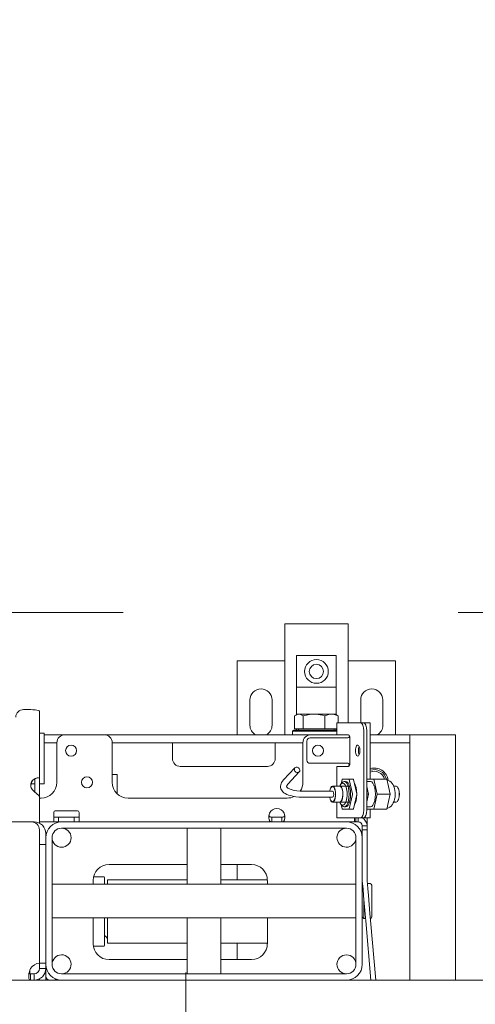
# Model space of a CAD drawing. Header units: centimetres. Extents: x -1436 to 1974, y -887 to 4352.
# Tile 31 of 105: x 128 to 157, y 2709 to 2771. Entities that reach past the tile are written whole.
import ezdxf
from ezdxf.enums import TextEntityAlignment as Align

# ---------------------------------------------------------------- set-up
doc = ezdxf.new("R2010")
doc.units = ezdxf.units.CM
doc.header["$MEASUREMENT"] = 0
doc.linetypes.add('DASHDOT', pattern=[25.4, 12.7, -6.35, 0, -6.35])
doc.linetypes.add('Przerywana podwójnie', pattern=[109.361107, 52.916665, -21.166666, 14.111111, -21.166666])
doc.layers.add('00 - nowa technologia myjni_Nr_pióra__246', color=7, linetype='Continuous', lineweight=20, true_color=0x1db3b3)
doc.layers.add('299-A Wymiary Opisy', color=7, linetype='Continuous')
doc.layers.add('410-K Osie główne', color=7, linetype='Continuous')
doc.layers.add('299-A Wymiary Opisy_Nr_pióra__11', color=7, linetype='Continuous', lineweight=0)
doc.layers.add('410-K Osie główne_Nr_pióra__11', color=7, linetype='Continuous', lineweight=0)
doc.styles.add('STYL_AUTOMATYCZNY_1', font='arial.ttf')
doc.styles.add('STYL_AUTOMATYCZNY_2', font='arial.ttf')
doc.dimstyles.new('STYL_AUTOMATYCZNY__1', dxfattribs={"dimtxt": 13, "dimasz": 7.6, "dimexe": 0.18, "dimexo": 0.0625, "dimgap": 0, "dimtad": 1, "dimdec": 0, "dimzin": 0, "dimdsep": 46, "dimtxsty": 'STYL_AUTOMATYCZNY_1', "dimblk": 'ARROWHEAD_2', "dimblk1": 'ARROWHEAD_2', "dimblk2": 'ARROWHEAD_2', "dimcen": 0.09, "dimclrd": 7, "dimclre": 7, "dimclrt": 7, "dimadec": 0, "dimazin": 0, "dimtfac": 1, "dimtdec": 4, "dimtmove": 0, "dimatfit": 3, "dimfxl": 0, "dimtolj": 1, "dimtzin": 0, "dimarcsym": 0})

# ---------------------------------------------------------------- blocks, each defined once
blk = doc.blocks.new('Standardowy znacznik osi[22]_1', base_point=(-163.001, 2733.809))
at = {"layer": '410-K Osie główne_Nr_pióra__11', "color": 7, "linetype": 'Przerywana podwójnie', "lineweight": 0}
blk.add_line((-63.001, 2733.809), (1039.917, 2733.809), dxfattribs=at)
at = {"layer": '410-K Osie główne_Nr_pióra__11', "color": 7, "lineweight": 0, "style": 'STYL_AUTOMATYCZNY_2'}
for tag, p in [('AC_MarkerText_1_0', (-178.001, 2741.309)), ('AC_MarkerText_1_1', (1154.917, 2741.309))]:
    blk.add_attdef(tag, text='', height=15, dxfattribs=at).set_placement(p, align=Align.TOP_CENTER)
blk = doc.blocks.new('*D80')
at = {"layer": '299-A Wymiary Opisy_Nr_pióra__11', "color": 7, "linetype": 'Continuous', "lineweight": 0}
for p, q in [((62.397, 2870.081), (62.379, 2855.081)), ((621.207, 2869.379), (621.188, 2854.379)), ((65.281, 2867.577), (59.495, 2857.584)), ((618.304, 2856.882), (624.09, 2866.875)), ((62.388, 2862.581), (57.498, 2862.587)), ((621.197, 2861.879), (62.388, 2862.581)), ((626.087, 2861.873), (621.197, 2861.879))]:
    blk.add_line(p, q, dxfattribs=at)
at = {"layer": '299-A Wymiary Opisy_Nr_pióra__11', "color": 7, "lineweight": 0, "insert": (326.923, 2864.848), "char_height": 13, "attachment_point": 7, "rotation": 359.92802, "style": 'STYL_AUTOMATYCZNY_1'}
blk.add_mtext('\\A1;{\\pql;\\fArial|b0|i0|c238|p0;\\W1.000000;559}', dxfattribs=at)
blk = doc.blocks.new('ARROWHEAD_2')
at = {"color": 0, "linetype": 'Continuous', "lineweight": 0}
for p, q in [((-0.3781, -0.655), (0.3781, 0.655)), ((0, 0), (-1, 0))]:
    blk.add_line(p, q, dxfattribs=at)

msp = doc.modelspace()

# ---------------------------------------------------------------- linework, layer by layer
at = {"layer": '00 - nowa technologia myjni_Nr_pióra__246', "color": 132, "linetype": 'Continuous', "lineweight": 20, "true_color": 0x1db3b3}
for p, q in [((144.769, 2733.076), (145.519, 2733.076)), ((144.769, 2733.076), (144.769, 2726.076)), ((148.019, 2733.076), (145.519, 2733.076)), ((148.019, 2733.076), (148.768, 2733.076)), ((148.768, 2733.076), (148.768, 2726.826)), ((145.519, 2729.076), (145.519, 2731.076)), ((148.019, 2731.076), (145.519, 2731.076)), ((148.019, 2729.076), (148.019, 2731.076)), ((144.769, 2730.747), (141.769, 2730.747)), ((141.769, 2730.747), (141.769, 2726.076)), ((151.769, 2730.747), (148.768, 2730.747)), ((151.769, 2730.747), (151.769, 2726.076)), ((148.019, 2729.076), (145.519, 2729.076)), ((145.519, 2729.076), (145.519, 2727.347)), ((148.019, 2729.076), (148.019, 2727.347)), ((142.569, 2726.676), (142.569, 2728.275)), ((143.969, 2728.275), (143.969, 2726.676)), ((149.568, 2726.826), (149.568, 2728.275)), ((150.968, 2728.275), (150.968, 2726.676)), ((128.268, 2727.666), (128.719, 2727.666)), ((129.269, 2727.576), (129.269, 2723.304)), ((145.569, 2727.376), (145.47, 2727.319)), ((145.569, 2727.376), (145.659, 2727.376)), ((145.659, 2727.376), (146.611, 2727.376)), ((146.611, 2727.376), (146.639, 2727.376)), ((146.611, 2727.376), (146.639, 2727.375)), ((146.639, 2727.376), (147.72, 2727.376)), ((147.72, 2727.376), (147.968, 2727.376)), ((147.968, 2727.376), (148.067, 2727.319)), ((145.395, 2726.456), (145.395, 2727.268)), ((145.924, 2726.456), (145.924, 2727.268)), ((147.298, 2726.456), (147.298, 2727.268)), ((148.097, 2726.826), (148.065, 2726.826)), ((148.065, 2726.826), (148.065, 2726.076)), ((148.097, 2726.826), (149.572, 2726.826)), ((148.142, 2726.826), (148.142, 2727.268)), ((149.756, 2726.826), (149.572, 2726.826)), ((149.756, 2726.826), (149.778, 2726.826)), ((150.168, 2726.826), (149.778, 2726.826)), ((150.168, 2726.826), (150.168, 2723.275)), ((129.269, 2726.176), (129.568, 2726.176)), ((129.568, 2726.176), (129.568, 2722.976)), ((129.568, 2726.076), (129.669, 2726.076)), ((129.669, 2726.076), (130.857, 2726.076)), ((133.369, 2726.076), (130.869, 2726.076)), ((133.369, 2726.076), (146.418, 2726.076)), ((145.343, 2726.376), (145.269, 2726.301)), ((145.452, 2726.301), (145.269, 2726.301)), ((145.269, 2726.301), (145.269, 2726.076)), ((145.518, 2726.376), (145.343, 2726.376)), ((145.395, 2726.456), (145.924, 2726.456)), ((148.065, 2726.301), (145.452, 2726.301)), ((148.065, 2726.376), (145.518, 2726.376)), ((145.519, 2726.456), (145.519, 2726.376)), ((145.644, 2726.376), (145.644, 2726.456)), ((145.924, 2726.456), (147.298, 2726.456)), ((146.418, 2726.076), (148.097, 2726.076)), ((147.298, 2726.456), (148.065, 2726.456)), ((147.893, 2726.376), (147.893, 2726.456)), ((148.019, 2726.456), (148.019, 2726.376)), ((148.065, 2726.076), (148.097, 2726.076)), ((148.097, 2726.076), (148.8, 2726.076)), ((148.266, 2726.076), (148.456, 2726.076)), ((149.767, 2726.326), (149.767, 2721.326)), ((149.951, 2726.326), (149.951, 2721.326)), ((150.168, 2726.076), (151.669, 2726.076)), ((151.669, 2726.076), (152.668, 2726.076)), ((152.668, 2726.076), (152.668, 2725.576)), ((154.669, 2726.076), (152.668, 2726.076)), ((154.669, 2726.076), (155.569, 2726.076)), ((155.569, 2710.576), (155.569, 2726.076)), ((129.568, 2725.576), (129.669, 2725.576)), ((130.368, 2725.576), (129.669, 2725.576)), ((130.369, 2725.576), (130.369, 2723.076)), ((145.918, 2725.576), (133.868, 2725.576)), ((133.869, 2723.076), (133.869, 2725.576)), ((137.668, 2725.576), (137.668, 2725.136)), ((144.169, 2725.576), (144.169, 2725.136)), ((145.919, 2723.076), (145.919, 2725.576)), ((146.169, 2724.476), (146.169, 2725.676)), ((148.756, 2725.876), (146.369, 2725.876)), ((148.878, 2725.876), (148.878, 2724.276)), ((151.669, 2725.576), (150.168, 2725.576)), ((151.669, 2725.576), (152.668, 2725.576)), ((152.668, 2725.576), (152.668, 2725.136)), ((137.668, 2725.136), (137.668, 2724.575)), ((144.169, 2725.136), (144.169, 2724.575)), ((152.668, 2725.136), (152.668, 2710.576)), ((146.369, 2724.276), (148.756, 2724.276)), ((133.869, 2723.576), (134.169, 2723.576)), ((134.169, 2723.576), (134.169, 2723.076)), ((138.168, 2724.076), (143.669, 2724.076)), ((144.691, 2723.222), (145.412, 2723.988)), ((144.967, 2722.961), (145.689, 2723.728)), ((148.065, 2724.076), (148.097, 2724.076)), ((148.065, 2724.076), (148.065, 2722.826)), ((148.8, 2724.076), (148.097, 2724.076)), ((128.969, 2722.976), (128.736, 2722.976)), ((128.737, 2722.976), (128.969, 2722.976)), ((128.969, 2723.293), (128.969, 2722.732)), ((129.568, 2722.976), (129.268, 2722.976)), ((129.269, 2723.304), (129.269, 2722.732)), ((129.269, 2722.976), (129.568, 2722.976)), ((133.869, 2723.074), (133.869, 2723.076)), ((134.169, 2723.076), (134.169, 2722.362)), ((148.317, 2722.959), (148.393, 2723.05)), ((148.398, 2723.251), (148.337, 2722.983)), ((148.821, 2723.275), (148.414, 2723.275)), ((148.526, 2723.126), (148.618, 2723.126)), ((148.821, 2723.275), (149.097, 2723.275)), ((148.837, 2723.251), (149.041, 2722.351)), ((149.114, 2723.251), (149.317, 2722.351)), ((149.968, 2723.275), (149.951, 2723.201)), ((149.951, 2723.126), (150.182, 2723.126)), ((150.397, 2723.275), (149.968, 2723.275)), ((150.397, 2723.275), (150.611, 2722.326)), ((150.397, 2723.275), (151.226, 2723.275)), ((151.226, 2723.275), (151.333, 2722.801)), ((128.719, 2722.826), (128.719, 2722.826)), ((128.967, 2722.469), (128.969, 2722.467)), ((128.969, 2722.732), (128.969, 2722.467)), ((129.269, 2722.732), (129.269, 2722.143)), ((147.789, 2722.516), (145.948, 2722.516)), ((148.249, 2722.826), (147.789, 2722.826)), ((148.862, 2722.826), (148.249, 2722.826)), ((149.041, 2722.301), (148.837, 2721.4)), ((149.317, 2722.301), (149.114, 2721.4)), ((149.951, 2722.802), (150.059, 2722.326)), ((150.059, 2722.326), (149.951, 2721.85)), ((149.951, 2722.326), (150.059, 2722.326)), ((150.611, 2722.326), (150.397, 2721.376)), ((150.611, 2722.326), (151.44, 2722.326)), ((151.333, 2722.801), (151.44, 2722.326)), ((151.44, 2722.326), (151.333, 2721.851)), ((151.808, 2722.826), (151.653, 2722.826)), ((129.269, 2722.16), (129.269, 2722.162)), ((129.269, 2722.16), (129.269, 2720.493)), ((129.368, 2722.075), (129.269, 2722.075)), ((144.919, 2722.075), (134.868, 2722.075)), ((147.789, 2722.136), (145.948, 2722.136)), ((148.249, 2721.826), (147.789, 2721.826)), ((148.065, 2721.826), (148.065, 2720.825)), ((148.862, 2721.826), (148.249, 2721.826)), ((148.317, 2721.692), (148.393, 2721.601)), ((151.333, 2721.851), (151.226, 2721.376)), ((151.808, 2721.826), (151.653, 2721.826)), ((129.269, 2721.076), (129.269, 2720.493)), ((130.168, 2721.126), (130.168, 2721.176)), ((130.168, 2720.576), (130.168, 2721.126)), ((131.669, 2721.276), (130.269, 2721.276)), ((131.769, 2721.126), (131.769, 2721.176)), ((131.769, 2720.576), (131.769, 2721.126)), ((144.727, 2721.126), (144.727, 2721.125)), ((148.337, 2721.668), (148.398, 2721.4)), ((148.821, 2721.376), (148.414, 2721.376)), ((148.526, 2721.526), (148.618, 2721.526)), ((148.821, 2721.376), (149.097, 2721.376)), ((149.951, 2721.526), (150.182, 2721.526)), ((149.951, 2721.45), (149.968, 2721.376)), ((150.397, 2721.376), (149.968, 2721.376)), ((150.168, 2721.376), (150.168, 2720.825)), ((150.397, 2721.376), (151.226, 2721.376)), ((128.768, 2720.576), (97.809, 2720.576)), ((128.769, 2720.576), (128.929, 2720.576)), ((130.168, 2720.576), (129.269, 2720.576)), ((130.168, 2720.876), (130.269, 2720.876)), ((130.168, 2720.576), (130.269, 2720.576)), ((130.269, 2720.876), (130.369, 2720.876)), ((130.269, 2720.576), (130.369, 2720.576)), ((130.468, 2720.876), (130.369, 2720.876)), ((130.468, 2720.576), (130.369, 2720.576)), ((130.468, 2720.876), (130.468, 2720.576)), ((130.569, 2720.876), (130.468, 2720.876)), ((130.569, 2720.576), (130.468, 2720.576)), ((131.369, 2720.876), (130.569, 2720.876)), ((130.646, 2720.576), (130.569, 2720.576)), ((130.668, 2720.576), (148.669, 2720.576)), ((131.469, 2720.876), (131.369, 2720.876)), ((131.469, 2720.876), (131.469, 2720.576)), ((131.469, 2720.876), (131.568, 2720.876)), ((131.568, 2720.876), (131.669, 2720.876)), ((131.669, 2720.876), (131.769, 2720.876)), ((143.962, 2720.576), (143.962, 2720.876)), ((143.962, 2720.876), (144.269, 2720.876)), ((144.269, 2720.876), (144.575, 2720.876)), ((144.575, 2720.576), (144.575, 2720.876)), ((148.065, 2720.825), (148.097, 2720.825)), ((149.572, 2720.825), (148.097, 2720.825)), ((148.266, 2720.825), (148.456, 2720.825)), ((149.254, 2720.576), (148.669, 2720.576)), ((149.254, 2720.576), (149.254, 2720.825)), ((149.254, 2720.576), (149.418, 2720.576)), ((149.418, 2720.576), (149.418, 2720.825)), ((149.756, 2720.825), (149.572, 2720.825)), ((149.669, 2720.825), (149.669, 2720.815)), ((149.778, 2720.825), (149.756, 2720.825)), ((149.778, 2720.825), (150.168, 2720.825)), ((149.969, 2720.326), (149.969, 2720.825)), ((129.269, 2720.076), (129.269, 2711.654)), ((129.669, 2719.835), (129.669, 2719.577)), ((130.668, 2720.175), (148.669, 2720.175)), ((138.604, 2716.641), (138.604, 2720.175)), ((140.733, 2716.641), (140.733, 2720.175)), ((140.733, 2716.641), (140.733, 2720.175)), ((149.669, 2720.326), (149.969, 2720.326)), ((149.669, 2720.326), (149.669, 2720.075)), ((149.669, 2719.424), (149.669, 2720.075)), ((149.669, 2720.075), (149.969, 2720.075)), ((149.969, 2720.326), (149.969, 2720.225)), ((149.969, 2720.326), (149.969, 2720.075)), ((149.969, 2719.424), (149.969, 2720.075)), ((129.669, 2719.575), (129.669, 2711.576)), ((130.069, 2719.575), (130.069, 2711.576)), ((149.269, 2711.576), (149.269, 2719.575)), ((149.669, 2711.576), (149.669, 2719.575)), ((149.669, 2719.424), (149.669, 2718.991)), ((149.969, 2719.424), (149.969, 2718.991)), ((129.269, 2719.135), (129.669, 2719.135)), ((149.669, 2717.837), (149.669, 2718.991)), ((149.969, 2717.837), (149.969, 2718.991)), ((133.669, 2717.876), (138.603, 2717.876)), ((138.603, 2717.876), (133.669, 2717.876)), ((140.733, 2717.876), (142.668, 2717.876)), ((142.668, 2717.876), (140.733, 2717.876)), ((141.769, 2717.876), (141.769, 2716.913)), ((149.669, 2717.837), (149.669, 2717.404)), ((149.669, 2716.892), (149.669, 2717.404)), ((149.969, 2717.837), (149.969, 2717.404)), ((149.969, 2716.892), (149.969, 2717.404)), ((132.668, 2716.641), (132.668, 2716.876)), ((132.697, 2717.113), (133.318, 2717.113)), ((133.369, 2717.063), (133.369, 2716.641)), ((133.568, 2716.913), (138.603, 2716.913)), ((133.568, 2716.641), (133.568, 2716.913)), ((140.733, 2716.913), (143.668, 2716.913)), ((143.669, 2716.641), (143.669, 2716.876)), ((143.669, 2716.876), (143.669, 2716.641)), ((149.671, 2716.844), (149.715, 2716.335)), ((149.969, 2716.87), (150.014, 2716.361)), ((149.269, 2716.641), (130.069, 2716.641)), ((149.669, 2714.575), (149.669, 2716.576)), ((149.715, 2716.335), (149.753, 2715.904)), ((149.986, 2716.676), (150.168, 2716.676)), ((150.014, 2716.361), (150.052, 2715.93)), ((150.269, 2716.576), (150.269, 2714.575)), ((149.753, 2715.904), (149.854, 2714.753)), ((149.769, 2714.476), (149.769, 2715.726)), ((150.052, 2715.93), (150.152, 2714.779)), ((149.269, 2714.511), (130.069, 2714.511)), ((138.604, 2714.511), (130.069, 2714.511)), ((132.668, 2712.876), (132.668, 2714.511)), ((133.369, 2714.511), (133.369, 2712.763)), ((133.568, 2712.913), (133.568, 2714.511)), ((138.604, 2710.976), (138.604, 2714.511)), ((140.733, 2710.976), (140.733, 2714.511)), ((140.733, 2710.976), (140.733, 2714.511)), ((149.269, 2714.511), (140.733, 2714.511)), ((143.669, 2712.876), (143.669, 2714.511)), ((143.669, 2714.511), (143.669, 2712.876)), ((149.878, 2714.476), (149.769, 2714.476)), ((149.854, 2714.753), (149.891, 2714.322)), ((149.891, 2714.322), (150.219, 2710.576)), ((150.152, 2714.779), (150.19, 2714.348)), ((150.19, 2714.348), (150.52, 2710.576)), ((132.682, 2712.713), (133.318, 2712.713)), ((133.568, 2712.913), (138.603, 2712.913)), ((140.733, 2712.913), (143.669, 2712.913)), ((141.769, 2712.913), (141.769, 2711.876)), ((138.603, 2711.876), (133.669, 2711.876)), ((142.668, 2711.876), (140.733, 2711.876)), ((128.669, 2710.978), (128.669, 2711.225)), ((129.269, 2711.65), (129.269, 2711.654)), ((129.269, 2711.65), (129.269, 2711.316)), ((129.269, 2711.65), (129.669, 2711.65)), ((129.269, 2711.316), (129.669, 2711.316)), ((129.669, 2711.576), (129.669, 2711.316)), ((129.669, 2710.576), (129.669, 2711.571)), ((89.518, 2710.576), (324.469, 2710.576)), ((128.704, 2710.576), (98.333, 2710.576)), ((128.929, 2710.976), (128.704, 2710.976)), ((128.704, 2710.976), (128.704, 2710.576)), ((128.929, 2710.576), (128.704, 2710.576)), ((128.929, 2710.976), (128.929, 2710.576)), ((129.269, 2710.658), (129.269, 2710.576)), ((130.27, 2710.61), (130.267, 2710.576)), ((130.27, 2710.61), (130.664, 2710.576)), ((148.669, 2710.976), (130.668, 2710.976)), ((148.669, 2710.576), (130.668, 2710.576))]:
    msp.add_line(p, q, dxfattribs=at)
at = {"layer": '00 - nowa technologia myjni_Nr_pióra__246', "color": 132, "linetype": 'DASHDOT', "lineweight": 20, "true_color": 0x1db3b3}
msp.add_line((138.519, 2711.051), (138.519, 2585.601), dxfattribs=at)
at = {"layer": '00 - nowa technologia myjni_Nr_pióra__246', "color": 132, "linetype": 'Continuous', "lineweight": 20, "true_color": 0x1db3b3}
for points in [[(128.719, 2727.666), (128.855, 2727.661), (128.99, 2727.648), (129.111, 2727.627), (129.192, 2727.606), (129.246, 2727.587), (129.269, 2727.576)], [(145.47, 2727.319), (145.512, 2727.341), (145.552, 2727.357), (145.607, 2727.371), (145.659, 2727.376)], [(145.659, 2727.376), (145.712, 2727.371), (145.766, 2727.357), (145.841, 2727.323), (145.924, 2727.268)], [(145.924, 2727.268), (146.036, 2727.299), (146.14, 2727.323), (146.333, 2727.357), (146.474, 2727.371), (146.611, 2727.376)], [(146.639, 2727.375), (146.76, 2727.37), (146.885, 2727.357), (147.015, 2727.337), (147.15, 2727.308), (147.298, 2727.268)], [(147.298, 2727.268), (147.43, 2727.323), (147.549, 2727.357), (147.636, 2727.371), (147.72, 2727.376)], [(147.72, 2727.376), (147.804, 2727.371), (147.891, 2727.357), (148.009, 2727.323), (148.142, 2727.268)], [(128.719, 2722.968), (128.725, 2723.005), (128.736, 2723.042), (128.768, 2723.109), (128.813, 2723.171), (128.867, 2723.225), (128.904, 2723.255), (128.943, 2723.28), (128.987, 2723.304), (129.032, 2723.324), (129.113, 2723.348), (129.164, 2723.354), (129.207, 2723.354)], [(129.062, 2723.332), (128.979, 2723.298), (128.91, 2723.256), (128.848, 2723.2), (128.804, 2723.144), (128.768, 2723.076), (128.757, 2723.047)], [(129.207, 2723.354), (129.241, 2723.344), (129.261, 2723.328), (129.269, 2723.304)], [(144.691, 2723.222), (144.62, 2723.137), (144.569, 2723.058), (144.534, 2722.981), (144.513, 2722.908), (144.503, 2722.83), (144.507, 2722.749), (144.508, 2722.741)], [(144.967, 2722.961), (144.919, 2722.903), (144.894, 2722.858), (144.883, 2722.822), (144.883, 2722.802)], [(151.235, 2723.236), (151.321, 2723.198), (151.406, 2723.144), (151.483, 2723.079), (151.553, 2722.999), (151.611, 2722.91), (151.66, 2722.808), (151.7, 2722.691), (151.729, 2722.56), (151.745, 2722.421), (151.748, 2722.281), (151.736, 2722.14), (151.712, 2722.005), (151.676, 2721.883), (151.629, 2721.775), (151.572, 2721.679), (151.565, 2721.67)], [(128.752, 2722.725), (128.788, 2722.661), (128.834, 2722.6), (128.876, 2722.554), (128.969, 2722.467)], [(128.752, 2722.725), (128.773, 2722.685), (128.798, 2722.647), (128.837, 2722.597), (128.879, 2722.55), (128.941, 2722.491), (128.984, 2722.454), (129.069, 2722.384), (129.154, 2722.312), (129.192, 2722.278), (129.236, 2722.23), (129.258, 2722.197), (129.268, 2722.168), (129.269, 2722.16)], [(144.508, 2722.741), (144.528, 2722.663), (144.558, 2722.598), (144.596, 2722.538), (144.646, 2722.48), (144.72, 2722.415), (144.801, 2722.361), (144.89, 2722.314), (145.003, 2722.268), (145.127, 2722.23), (145.285, 2722.193), (145.463, 2722.165), (145.681, 2722.144), (145.914, 2722.136), (145.948, 2722.136)], [(144.883, 2722.802), (144.894, 2722.776), (144.917, 2722.746), (144.963, 2722.708), (145.023, 2722.673), (145.114, 2722.632), (145.227, 2722.596), (145.374, 2722.563), (145.537, 2722.538), (145.735, 2722.521), (145.948, 2722.516)], [(143.768, 2720.849), (143.773, 2720.939), (143.787, 2721.032), (143.81, 2721.126)], [(144.769, 2720.849), (144.764, 2720.939), (144.75, 2721.032), (144.727, 2721.126)], [(151.235, 2721.415), (151.323, 2721.455), (151.407, 2721.508), (151.485, 2721.575), (151.55, 2721.649), (151.565, 2721.67)], [(143.768, 2720.849), (143.771, 2720.794), (143.777, 2720.744), (143.784, 2720.709), (143.795, 2720.678), (143.81, 2720.647), (143.83, 2720.621), (143.851, 2720.603), (143.876, 2720.59), (143.906, 2720.581), (143.939, 2720.576)], [(143.962, 2720.876), (143.888, 2720.88), (143.857, 2720.886), (143.827, 2720.897), (143.803, 2720.914), (143.787, 2720.933), (143.775, 2720.956)], [(143.775, 2720.956), (143.79, 2720.929), (143.812, 2720.907), (143.842, 2720.891), (143.871, 2720.883), (143.903, 2720.878), (143.962, 2720.876)], [(144.575, 2720.876), (144.649, 2720.88), (144.68, 2720.886), (144.71, 2720.897), (144.734, 2720.914), (144.75, 2720.933), (144.762, 2720.956)], [(144.598, 2720.576), (144.626, 2720.579), (144.651, 2720.586), (144.681, 2720.6), (144.706, 2720.62), (144.727, 2720.648), (144.741, 2720.675), (144.752, 2720.707), (144.761, 2720.751), (144.767, 2720.799), (144.769, 2720.849)], [(149.166, 2720.737), (149.171, 2720.672), (149.176, 2720.644), (149.185, 2720.622), (149.196, 2720.603), (149.209, 2720.589), (149.229, 2720.579), (149.254, 2720.576)], [(128.588, 2710.792), (128.592, 2710.886), (128.606, 2710.988), (128.629, 2711.095), (128.661, 2711.204), (128.704, 2711.316)], [(128.704, 2711.316), (128.665, 2711.214), (128.633, 2711.11), (128.61, 2711.007)], [(128.704, 2710.576), (128.666, 2710.582), (128.636, 2710.602), (128.613, 2710.635), (128.598, 2710.682), (128.59, 2710.733), (128.588, 2710.792)], [(128.704, 2710.976), (128.672, 2710.978), (128.644, 2710.984), (128.625, 2710.994), (128.61, 2711.007)], [(128.61, 2711.007), (128.625, 2710.994), (128.644, 2710.984), (128.672, 2710.978), (128.704, 2710.976)]]:
    msp.add_lwpolyline(points, dxfattribs=at)
for centre, radius in [((146.769, 2730.076), 0.75), ((146.769, 2730.076), 0.45), ((131.268, 2725.076), 0.35), ((146.868, 2725.076), 0.35), ((132.269, 2723.076), 0.35), ((130.668, 2719.575), 0.6)]:
    msp.add_circle(centre, radius, dxfattribs=at)
for centre, radius, start, end in [((143.268, 2728.275), 0.7, 0, 180), ((150.269, 2728.275), 0.7, 0, 180), ((145.84, 2726.685), 0.734, 120.29898, 127.36958), ((147.697, 2726.685), 0.734, 52.63042, 59.70102), ((143.268, 2726.676), 0.7, 180, 238.99477), ((143.268, 2726.676), 0.7, 301.00461, 0), ((150.269, 2726.676), 0.7, 301.00461, 0), ((130.869, 2725.576), 0.5, 90, 180), ((133.369, 2725.576), 0.5, 0, 90), ((146.418, 2725.576), 0.5, 90, 180), ((148.756, 2725.976), 0.1, 270, 90), ((146.369, 2725.676), 0.2, 90, 180), ((146.868, 2725.076), 0.35, 90, 180), ((138.168, 2724.575), 0.5, 180, 270), ((143.669, 2724.575), 0.5, 270, 0), ((146.369, 2724.476), 0.2, 180, 270), ((148.756, 2724.176), 0.1, 270, 90), ((150.419, 2723.076), 0.9, 8.21587, 106.12839), ((150.419, 2723.076), 0.9, 8.2159, 106.12834), ((150.419, 2723.076), 0.8, 14.4756, 108.211), ((150.419, 2723.076), 0.692, 16.80297, 111.18798), ((129.639, 2722.758), 0.929, 166.43591, 172.54836), ((129.606, 2722.764), 0.894, 161.53657, 172.67146), ((129.639, 2722.758), 0.929, 166.43791, 172.5489), ((129.639, 2722.758), 0.929, 166.43791, 172.5489), ((129.368, 2723.076), 1, 270, 0), ((134.868, 2723.076), 1, 180, 270), ((144.919, 2723.076), 1, 326.28011, 0), ((129.13, 2722.906), 0.419, 191.08202, 205.66652), ((129.13, 2722.906), 0.419, 191.08265, 205.66606), ((129.13, 2722.906), 0.419, 191.08265, 205.66606), ((129.13, 2722.906), 0.419, 191.08202, 205.66652), ((129.23, 2722.954), 0.53, 205.62454, 215.08617), ((151.011, 2722.326), 1, 340.19089, 19.81033), ((144.919, 2723.076), 1, 270, 296.3023), ((130.269, 2721.176), 0.1, 90, 180), ((131.669, 2721.176), 0.1, 0, 90), ((144.779, 2720.837), 1.011, 163.4144, 173.21732), ((144.269, 2720.926), 0.5, 23.57818, 156.42182), ((128.768, 2720.076), 0.5, 0, 90), ((128.929, 2719.835), 0.74, 0, 90), ((130.668, 2719.575), 1, 90, 180), ((148.669, 2719.575), 1, 0, 90), ((149.924, 2720.732), 0.758, 172.93078, 179.66753), ((149.418, 2720.326), 0.25, 0, 90), ((149.418, 2720.326), 0.55, 0, 65.38007), ((129.119, 2719.826), 0.55, 0, 1.04186), ((130.668, 2719.575), 0.6, 90, 180), ((148.669, 2719.575), 0.6, 90, 357.94106), ((148.669, 2719.575), 0.6, 0, 90), ((133.669, 2716.876), 1, 90, 180), ((142.668, 2716.876), 1, 0, 90), ((142.668, 2716.876), 1, 0, 90), ((133.318, 2717.063), 0.05, 0, 90), ((133.268, 2716.713), 0.3, 346.02289, 0), ((150.219, 2716.892), 0.55, 180, 185), ((150.219, 2716.892), 0.25, 180, 185), ((149.769, 2716.576), 0.1, 142.79262, 180), ((150.168, 2716.576), 0.1, 0, 90), ((149.769, 2714.575), 0.1, 180, 270), ((150.168, 2714.575), 0.1, 275.97776, 0), ((133.268, 2713.113), 0.3, 0, 70.529), ((133.669, 2712.876), 1, 180, 270), ((133.318, 2712.763), 0.05, 270, 0), ((142.668, 2712.876), 1, 270, 0), ((130.668, 2711.576), 0.6, 272.04019, 270), ((148.669, 2711.576), 0.6, 0, 270), ((129.328, 2710.917), 0.74, 94.57165, 147.37317), ((128.929, 2711.316), 0.34, 270, 0), ((128.929, 2711.316), 0.74, 270, 0), ((130.668, 2711.576), 1, 180, 270), ((130.668, 2711.576), 0.6, 180, 270), ((148.669, 2711.576), 0.6, 270, 0), ((148.669, 2711.576), 1, 270, 0), ((129.919, 2710.825), 0.25, 180, 267.63526)]:
    msp.add_arc(centre, radius, start, end, dxfattribs=at)
for centre, major_axis, ratio, start_param, end_param in [((128.268, 2727.189), (-0.5, 0), 0.953717, 4.712389, 6.283185), ((149.572, 2726.326), (0, 0.5), 0.390731, 4.712389, 6.283185), ((149.756, 2726.326), (0, 0.5), 0.390731, 4.712389, 6.283185), ((148.8, 2725.876), (0, -0.2), 0.390731, 1.570796, 3.141593), ((149.377, 2725.076), (0, 0.35), 0.390731, 0, 3.141593), ((149.377, 2725.076), (0, 0.35), 0.390731, 4.712389, 6.283185), ((149.377, 2725.076), (0, -0.35), 0.390731, 0, 1.570796), ((149.561, 2725.076), (0, 0.35), 0.390731, 0.738252, 2.40345), ((148.8, 2724.276), (0, -0.2), 0.390731, 0, 1.570796), ((145.551, 2723.858), (-0.138, 0.13), 0.850296, 6.28315, 9.424743), ((145.551, 2723.858), (-0.138, 0.13), 0.850296, 3.978246, 6.28315), ((145.551, 2723.858), (-0.138, 0.13), 0.850296, 3.141558, 3.978246), ((129.314, 2722.897), (-0.6, 0), 0.953717, 6.15836, 6.283185), ((148.433, 2722.326), (0, -0.7), 0.390731, 3.579993, 3.916807), ((148.433, 2722.326), (0, -0.7), 0.390731, 5.844785, 9.863178), ((148.526, 2722.326), (0, -0.8), 0.390731, 3.141593, 3.579993), ((148.414, 2723.226), (0, -0.05), 0.390731, 3.141593, 4.18879), ((148.526, 2722.326), (0, -0.8), 0.390731, 0, 3.141593), ((148.618, 2722.326), (0, -0.8), 0.390731, 0, 3.141593), ((148.821, 2723.226), (0, -0.05), 0.390731, 2.094395, 3.141593), ((149.097, 2723.226), (0, -0.05), 0.390731, 2.094395, 3.141593), ((148.986, 2722.326), (0, -0.85), 0.390731, 1.593567, 2.594223), ((150.182, 2722.326), (0, -0.8), 0.390731, 0, 3.141593), ((129.314, 2722.897), (-0.6, 0), 0.953717, 0, 0.124818), ((129.314, 2722.807), (-0.6, 0), 0.953717, 6.15836, 6.204364), ((129.314, 2722.807), (-0.6, 0), 0.953717, 6.15836, 6.204295), ((129.314, 2722.807), (-0.6, 0), 0.953717, 6.15836, 6.204295), ((129.314, 2722.807), (-0.6, 0), 0.953717, 6.15836, 6.205839), ((129.314, 2722.897), (-0.6, 0), 0.953717, 0.077154, 0.124818), ((129.314, 2722.897), (-0.6, 0), 0.953717, 0.078892, 0.124818), ((129.314, 2722.897), (-0.6, 0), 0.953717, 0.078892, 0.124818), ((147.789, 2722.326), (0, -0.5), 0.390731, 3.14163, 4.322594), ((147.789, 2722.326), (0, -0.48), 0.390731, 3.14163, 4.305414), ((147.789, 2722.326), (0, -0.48), 0.390731, 3.14163, 4.305414), ((147.789, 2722.326), (0, -0.5), 0.390731, 0.000037, 3.14163), ((147.789, 2722.326), (0, -0.48), 0.390731, 1.463891, 3.14163), ((147.789, 2722.326), (0, -0.48), 0.390731, 0.000037, 3.14163), ((147.789, 2722.326), (0, -0.19), 0.390731, 1.963891, 3.141988), ((147.789, 2722.326), (0, -0.19), 0.390731, 0.000396, 1.963891), ((148.249, 2722.326), (0, -0.5), 0.390731, 3.034687, 3.141552), ((148.249, 2722.326), (0, 0.5), 0.390731, 3.14163, 6.283223), ((148.249, 2722.326), (0, -0.5), 0.390731, 6.283144, 9.317873), ((149.024, 2722.326), (0, -0.05), 0.390731, 1.047198, 2.094395), ((148.986, 2722.326), (0, 0.85), 0.390731, 3.689104, 4.689619), ((149.3, 2722.326), (0, -0.05), 0.390731, 1.047198, 2.094395), ((151.808, 2722.326), (0, -0.5), 0.390731, 2.315583, 3.141552), ((151.808, 2722.326), (0, -0.5), 0.390731, 0.826064, 2.315583), ((147.789, 2722.326), (0, -0.5), 0.390731, 5.102186, 6.283223), ((147.789, 2722.326), (0, -0.48), 0.390731, 5.119366, 6.283223), ((147.789, 2722.326), (0, -0.48), 0.390731, 5.119366, 6.283223), ((147.789, 2722.326), (0, -0.48), 0.390731, 0.000037, 1.463891), ((148.433, 2722.326), (0, -0.7), 0.390731, 5.50728, 5.844785), ((151.808, 2722.326), (0, -0.5), 0.390731, 6.283144, 7.109249), ((148.526, 2722.326), (0, -0.8), 0.390731, 5.844785, 6.283185), ((148.414, 2721.425), (0, -0.05), 0.390731, 5.235988, 6.283185), ((148.821, 2721.425), (0, -0.05), 0.390731, 0, 1.047198), ((149.097, 2721.425), (0, -0.05), 0.390731, 0, 1.047198), ((149.572, 2721.326), (0, 0.5), 0.390731, 3.141593, 4.712389), ((149.756, 2721.326), (0, 0.5), 0.390731, 3.141593, 4.712389)]:
    msp.add_ellipse(centre, major_axis=major_axis, ratio=ratio, start_param=start_param, end_param=end_param, dxfattribs=at)

# ---------------------------------------------------------------- block references
at = {"layer": '410-K Osie główne', "color": 7, "linetype": 'Continuous', "lineweight": 20}
msp.add_blockref('Standardowy znacznik osi[22]_1', (-163.001, 2733.809), dxfattribs=at)

# ---------------------------------------------------------------- dimensions: what is measured, and where the dimension line sits
at = {"layer": '299-A Wymiary Opisy', "color": 7, "linetype": 'Continuous', "lineweight": 0}
dim = msp.add_linear_dim(base=(62.388, 2862.581), p1=(621.379, 3006.651), p2=(60.718, 1533.251), angle=179.92802, dimstyle='STYL_AUTOMATYCZNY__1', dxfattribs=at)
dim.commit()
dim.dimension.update_dxf_attribs({"geometry": '*D80', "text_midpoint": (341.771, 2871.33), "dimtype": 160, "text_rotation": 359.92802})

doc.saveas('drawing.dxf')
